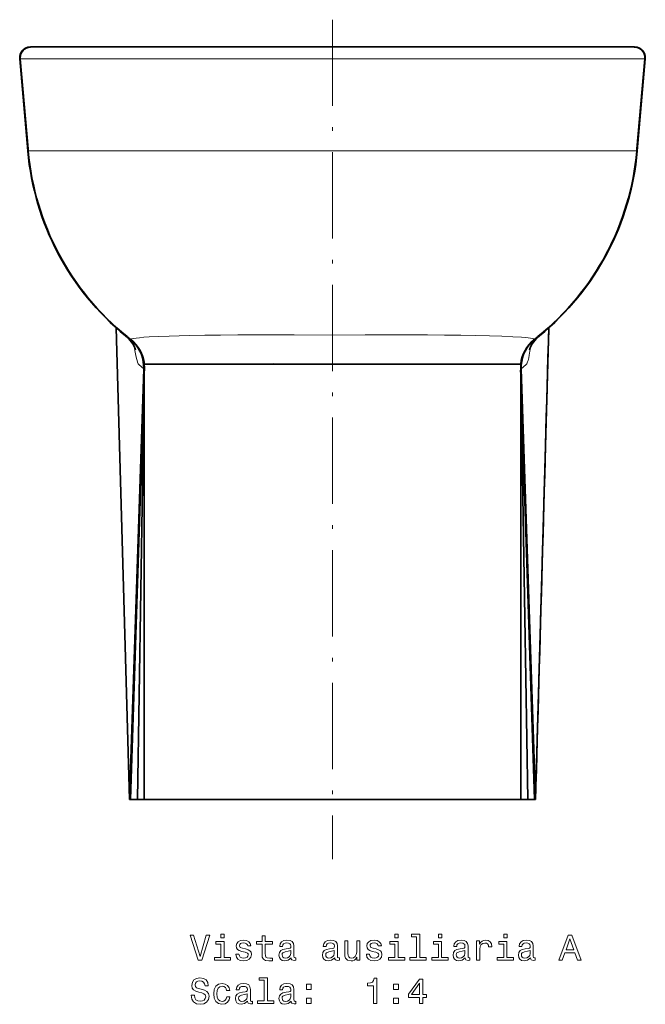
# Model space of a CAD drawing. Extents: x 60 to 391, y 34 to 275.
# Tile 1 of 3: x 60 to 147, y 138 to 275. Entities that reach past the tile are written whole.
import ezdxf

# ---------------------------------------------------------------- set-up
doc = ezdxf.new("R2010")
doc.units = 0
doc.linetypes.add('DASHDOT', pattern=[18.5, 12, -3, 0.5, -3])

msp = doc.modelspace()

# ---------------------------------------------------------------- linework, layer by layer
at = {"color": 7, "linetype": 'DASHDOT', "lineweight": 13}
msp.add_line((103.81, 275.19), (103.81, 158.12), dxfattribs=at)
at = {"color": 7, "lineweight": 35, "ltscale": 0.001368}
msp.add_line((61.66, 271.37), (61.61, 271.37), dxfattribs=at)
at = {"color": 7, "lineweight": 35, "ltscale": 0.000535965}
for p, q in [((61.68, 271.38), (61.66, 271.38)), ((60.17, 269.74), (60.19, 269.74)), ((147.43, 269.74), (147.45, 269.74))]:
    msp.add_line(p, q, dxfattribs=at)
at = {"color": 7, "lineweight": 35, "ltscale": 6.29425e-06}
msp.add_line((61.66, 271.38), (61.66, 271.38), dxfattribs=at)
at = {"color": 7, "lineweight": 35, "ltscale": 0.001232}
msp.add_line((61.66, 271.38), (61.71, 271.38), dxfattribs=at)
at = {"color": 7, "lineweight": 35, "ltscale": 0.000636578}
msp.add_line((61.73, 271.38), (61.7, 271.38), dxfattribs=at)
at = {"color": 7, "lineweight": 35}
for p, q in [((61.73, 271.38), (103.83, 271.38)), ((98.81, 271.38), (68.54, 271.38)), ((145.9, 271.38), (103.83, 271.38)), ((108.85, 271.38), (139.08, 271.38)), ((73.62, 232.23), (75.47, 166.42)), ((133.99, 232.23), (132.14, 166.42)), ((77.47, 226.52), (75.47, 166.42)), ((77.53, 225.28), (75.63, 166.42)), ((130.08, 225.65), (131.04, 166.42)), ((130.09, 225.28), (131.98, 166.42)), ((130.14, 226.52), (132.14, 166.42)), ((76.59, 166.42), (77.53, 224.84)), ((77.55, 166.42), (77.55, 221.29)), ((130.07, 166.42), (130.07, 221.29)), ((103.83, 166.42), (77.55, 166.42)), ((130.07, 166.42), (103.83, 166.42))]:
    msp.add_line(p, q, dxfattribs=at)
at = {"color": 7, "lineweight": 35, "ltscale": 0.001523}
msp.add_line((61.76, 271.38), (61.82, 271.38), dxfattribs=at)
at = {"color": 7, "lineweight": 35, "ltscale": 0.000204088}
msp.add_line((68.48, 271.38), (68.47, 271.38), dxfattribs=at)
at = {"color": 7, "lineweight": 35, "ltscale": 0.000249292}
msp.add_line((68.47, 271.38), (68.48, 271.38), dxfattribs=at)
at = {"color": 7, "lineweight": 35, "ltscale": 0.000441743}
msp.add_line((68.49, 271.38), (68.51, 271.38), dxfattribs=at)
at = {"color": 7, "lineweight": 35, "ltscale": 0.000181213}
msp.add_line((68.5, 271.38), (68.49, 271.38), dxfattribs=at)
at = {"color": 7, "lineweight": 35, "ltscale": 0.000311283}
for p, q in [((68.55, 271.38), (68.54, 271.38)), ((139.08, 271.38), (139.07, 271.38))]:
    msp.add_line(p, q, dxfattribs=at)
at = {"color": 7, "lineweight": 35, "ltscale": 0.00041771}
msp.add_line((139.11, 271.38), (139.12, 271.38), dxfattribs=at)
at = {"color": 7, "lineweight": 35, "ltscale": 0.000249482}
msp.add_line((139.14, 271.38), (139.13, 271.38), dxfattribs=at)
msp.add_line((139.14, 271.38), (139.13, 271.38), dxfattribs=at)
at = {"color": 7, "lineweight": 35, "ltscale": 0.001336}
msp.add_line((145.8, 271.38), (145.86, 271.38), dxfattribs=at)
at = {"color": 7, "lineweight": 35, "ltscale": 0.000407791}
msp.add_line((145.9, 271.38), (145.91, 271.38), dxfattribs=at)
at = {"color": 7, "lineweight": 35, "ltscale": 0.001017}
msp.add_line((145.95, 271.38), (145.91, 271.38), dxfattribs=at)
at = {"color": 7, "lineweight": 35, "ltscale": 0.000937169}
msp.add_line((146.01, 271.37), (145.97, 271.37), dxfattribs=at)
at = {"color": 7, "lineweight": 35, "ltscale": 0.322688}
for p, q in [((61.29, 256.89), (60.17, 269.74)), ((61.29, 256.89), (60.17, 269.74)), ((60.19, 269.74), (61.32, 256.89)), ((146.29, 256.89), (147.42, 269.74)), ((147.45, 269.74), (146.32, 256.89)), ((146.32, 256.89), (147.45, 269.74))]:
    msp.add_line(p, q, dxfattribs=at)
at = {"color": 7, "lineweight": 35, "ltscale": 0.000171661}
msp.add_line((60.19, 269.74), (60.19, 269.74), dxfattribs=at)
at = {"color": 7, "lineweight": 13, "ltscale": 0.000133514}
msp.add_line((60.19, 269.74), (60.2, 269.74), dxfattribs=at)
at = {"color": 7, "lineweight": 13, "ltscale": 0.001465}
for p, q in [((60.2, 269.75), (60.21, 269.81)), ((60.22, 269.69), (60.23, 269.74))]:
    msp.add_line(p, q, dxfattribs=at)
at = {"color": 7, "lineweight": 35, "ltscale": 0.002918}
for p, q in [((60.21, 269.63), (60.2, 269.75)), ((147.41, 269.75), (147.4, 269.63))]:
    msp.add_line(p, q, dxfattribs=at)
at = {"color": 7, "lineweight": 13, "ltscale": 0.001467}
msp.add_line((60.23, 269.87), (60.21, 269.81), dxfattribs=at)
at = {"color": 7, "lineweight": 13, "ltscale": 0.00147}
msp.add_line((60.21, 269.63), (60.22, 269.69), dxfattribs=at)
at = {"color": 7, "lineweight": 35, "ltscale": 0.319255}
for p, q in [((61.32, 256.91), (60.21, 269.63)), ((147.4, 269.63), (146.29, 256.91))]:
    msp.add_line(p, q, dxfattribs=at)
at = {"color": 7, "lineweight": 13}
for p, q in [((60.23, 269.74), (103.84, 269.74)), ((147.39, 269.74), (103.84, 269.74)), ((103.83, 256.89), (61.36, 256.89)), ((146.27, 256.89), (103.83, 256.89))]:
    msp.add_line(p, q, dxfattribs=at)
at = {"color": 7, "lineweight": 35, "ltscale": 0.315598}
for p, q in [((61.33, 257.17), (60.23, 269.74)), ((146.29, 257.17), (147.39, 269.74))]:
    msp.add_line(p, q, dxfattribs=at)
at = {"color": 7, "lineweight": 35, "ltscale": 0.001469}
msp.add_line((147.39, 269.74), (147.4, 269.69), dxfattribs=at)
at = {"color": 7, "lineweight": 35, "ltscale": 0.001461}
msp.add_line((147.4, 269.87), (147.4, 269.81), dxfattribs=at)
at = {"color": 7, "lineweight": 13, "ltscale": 0.001427}
msp.add_line((147.4, 269.81), (147.41, 269.75), dxfattribs=at)
at = {"color": 7, "lineweight": 13, "ltscale": 0.001431}
msp.add_line((147.4, 269.69), (147.4, 269.63), dxfattribs=at)
at = {"color": 7, "lineweight": 13, "ltscale": 0.000138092}
msp.add_line((147.41, 269.74), (147.42, 269.74), dxfattribs=at)
at = {"color": 7, "lineweight": 35, "ltscale": 0.000167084}
for p, q in [((147.42, 269.74), (147.43, 269.74)), ((146.3, 256.89), (146.29, 256.89))]:
    msp.add_line(p, q, dxfattribs=at)
at = {"color": 7, "lineweight": 13, "ltscale": 0.0005373}
msp.add_line((61.29, 256.89), (61.31, 256.89), dxfattribs=at)
at = {"color": 7, "lineweight": 35, "ltscale": 0.00053606}
msp.add_line((61.31, 256.89), (61.29, 256.89), dxfattribs=at)
at = {"color": 7, "lineweight": 35, "ltscale": 0.000171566}
msp.add_line((61.32, 256.89), (61.31, 256.89), dxfattribs=at)
at = {"color": 7, "lineweight": 35, "ltscale": 0.006664}
for p, q in [((61.31, 256.89), (61.34, 256.62)), ((146.28, 256.62), (146.3, 256.89))]:
    msp.add_line(p, q, dxfattribs=at)
at = {"color": 7, "lineweight": 13, "ltscale": 0.003279}
msp.add_line((61.32, 257.04), (61.32, 256.91), dxfattribs=at)
at = {"color": 7, "lineweight": 35, "ltscale": 0.007092}
for p, q in [((61.36, 256.89), (61.33, 257.17)), ((146.27, 256.89), (146.29, 257.17))]:
    msp.add_line(p, q, dxfattribs=at)
at = {"color": 7, "lineweight": 13, "ltscale": 0.003293}
msp.add_line((61.35, 256.75), (61.36, 256.89), dxfattribs=at)
at = {"color": 7, "lineweight": 13, "ltscale": 0.003375}
msp.add_line((146.27, 256.89), (146.26, 256.75), dxfattribs=at)
at = {"color": 7, "lineweight": 13, "ltscale": 0.003195}
msp.add_line((146.29, 256.91), (146.29, 257.04), dxfattribs=at)
at = {"color": 7, "lineweight": 35, "ltscale": 0.000536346}
msp.add_line((146.32, 256.89), (146.3, 256.89), dxfattribs=at)
at = {"color": 7, "lineweight": 13, "ltscale": 0.000537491}
msp.add_line((146.3, 256.89), (146.32, 256.89), dxfattribs=at)
at = {"color": 7, "lineweight": 35, "ltscale": 3.67881e-05}
msp.add_line((74.93, 231.11), (74.93, 231.11), dxfattribs=at)
at = {"color": 7, "lineweight": 35, "ltscale": 4.01541e-05}
msp.add_line((132.69, 231.11), (132.69, 231.11), dxfattribs=at)
at = {"color": 7, "lineweight": 35, "ltscale": 0.001371}
msp.add_line((75.61, 230.6), (75.56, 230.63), dxfattribs=at)
at = {"color": 7, "lineweight": 13, "ltscale": 0.004992}
msp.add_line((76.01, 230.25), (75.86, 230.39), dxfattribs=at)
at = {"color": 7, "lineweight": 35, "ltscale": 0.002503}
msp.add_line((76.08, 230.18), (76.01, 230.25), dxfattribs=at)
at = {"color": 7, "lineweight": 35, "ltscale": 0.001376}
msp.add_line((76.16, 230.06), (76.15, 230.11), dxfattribs=at)
at = {"color": 7, "lineweight": 13, "ltscale": 0.004864}
msp.add_line((131.61, 230.25), (131.75, 230.38), dxfattribs=at)
at = {"color": 7, "lineweight": 35, "ltscale": 6.20812e-05}
msp.add_line((131.82, 230.44), (131.82, 230.44), dxfattribs=at)
at = {"color": 7, "lineweight": 35, "ltscale": 0.001369}
msp.add_line((132.01, 230.59), (132.06, 230.62), dxfattribs=at)
at = {"color": 7, "lineweight": 35, "ltscale": 0.109015}
msp.add_line((77.55, 227.16), (81.91, 227.16), dxfattribs=at)
at = {"color": 7, "lineweight": 35, "ltscale": 0.00736}
msp.add_line((77.55, 226.86), (77.55, 227.16), dxfattribs=at)
at = {"color": 7, "lineweight": 35, "ltscale": 0.139297}
msp.add_line((77.55, 221.29), (77.55, 226.86), dxfattribs=at)
at = {"color": 7, "lineweight": 35, "ltscale": 0.150668}
msp.add_line((81.91, 227.16), (87.94, 227.16), dxfattribs=at)
at = {"color": 7, "lineweight": 35, "ltscale": 0.397176}
msp.add_line((103.83, 227.16), (87.94, 227.16), dxfattribs=at)
at = {"color": 7, "lineweight": 35, "ltscale": 0.397027}
msp.add_line((119.71, 227.16), (103.83, 227.16), dxfattribs=at)
at = {"color": 7, "lineweight": 35, "ltscale": 0.150484}
msp.add_line((119.71, 227.16), (125.72, 227.16), dxfattribs=at)
at = {"color": 7, "lineweight": 35, "ltscale": 0.108556}
msp.add_line((130.07, 227.16), (125.73, 227.16), dxfattribs=at)
at = {"color": 7, "lineweight": 35, "ltscale": 0.021286}
msp.add_line((130.07, 226.3), (130.07, 227.16), dxfattribs=at)
at = {"color": 7, "lineweight": 35, "ltscale": 0.00695}
msp.add_line((77.54, 225.93), (77.55, 226.21), dxfattribs=at)
at = {"color": 7, "lineweight": 35, "ltscale": 0.12537}
msp.add_line((130.07, 221.29), (130.07, 226.3), dxfattribs=at)
at = {"color": 7, "lineweight": 13, "ltscale": 0.054483}
msp.add_line((76.28, 190.87), (76.34, 188.69), dxfattribs=at)
at = {"color": 7, "lineweight": 13, "ltscale": 0.054484}
msp.add_line((131.33, 190.86), (131.27, 188.69), dxfattribs=at)
at = {"color": 7, "lineweight": 35, "ltscale": 0.003931}
for p, q in [((75.47, 166.42), (75.63, 166.42)), ((131.98, 166.42), (132.14, 166.42))]:
    msp.add_line(p, q, dxfattribs=at)
at = {"color": 7, "lineweight": 35, "ltscale": 0.023913}
msp.add_line((76.59, 166.42), (75.63, 166.42), dxfattribs=at)
at = {"color": 7, "lineweight": 35, "ltscale": 0.024141}
msp.add_line((77.55, 166.42), (76.59, 166.42), dxfattribs=at)
at = {"color": 7, "lineweight": 35, "ltscale": 0.024315}
msp.add_line((131.04, 166.42), (130.07, 166.42), dxfattribs=at)
at = {"color": 7, "lineweight": 35, "ltscale": 0.023516}
msp.add_line((131.98, 166.42), (131.04, 166.42), dxfattribs=at)
at = {"color": 7, "lineweight": 35}
for points in [[(74.93, 231.11), (75.32, 230.8), (75.56, 230.62)], [(74.93, 231.11), (75.23, 230.83), (75.38, 230.69), (75.59, 230.46), (75.77, 230.22), (75.93, 229.98), (76.08, 229.73), (76.18, 229.54), (76.26, 229.34), (76.33, 229.13)], [(132.69, 231.11), (132.38, 230.83), (132.23, 230.69), (132.03, 230.46), (131.84, 230.22), (131.68, 229.98), (131.53, 229.73), (131.44, 229.54), (131.35, 229.34), (131.28, 229.13)], [(132.06, 230.62), (132.29, 230.8), (132.69, 231.11)]]:
    msp.add_lwpolyline(points, dxfattribs=at)
at = {"color": 7, "lineweight": 13}
for points in [[(75.65, 230.6), (75.66, 230.61), (75.69, 230.63), (75.74, 230.66), (75.86, 230.69), (76.03, 230.73), (76.39, 230.79), (76.87, 230.84), (77.5, 230.89), (78.24, 230.94), (79.53, 231.01), (81, 231.06), (82.4, 231.1), (83.89, 231.14), (85.98, 231.18), (88.19, 231.21), (90.59, 231.23), (93.06, 231.24), (95.74, 231.25), (98.46, 231.24), (103.83, 231.19)], [(131.97, 230.6), (131.96, 230.61), (131.92, 230.64), (131.83, 230.68), (131.71, 230.71), (131.45, 230.76), (131.11, 230.8), (130.68, 230.85), (130.18, 230.89), (128.95, 230.97), (127.45, 231.03), (125.71, 231.09), (123.8, 231.14), (121.72, 231.18), (119.45, 231.21), (117.08, 231.23), (112.8, 231.25), (108.35, 231.23), (103.83, 231.19)], [(76.76, 227.13), (76.71, 227.2), (76.65, 227.29), (76.6, 227.42), (76.53, 227.65), (76.45, 227.94), (76.36, 228.34), (76.28, 228.8), (76.15, 229.59)], [(131.46, 229.59), (131.36, 228.97), (131.27, 228.42), (131.18, 228.01), (131.09, 227.67), (131.03, 227.47), (130.97, 227.32), (130.91, 227.2), (130.86, 227.13)], [(77.47, 226.52), (77.2, 226.75), (76.76, 227.13)], [(103.83, 227.16), (99.7, 227.2), (95.62, 227.22), (91.68, 227.2), (87.94, 227.16)], [(103.83, 227.16), (107.21, 227.2), (110.57, 227.21), (113.73, 227.21), (116.79, 227.2), (119.71, 227.16)], [(130.86, 227.13), (130.41, 226.75), (130.14, 226.52)]]:
    msp.add_lwpolyline(points, dxfattribs=at)
for points in [[(86.2, 147.52), (85.32, 144.54), (84.42, 147.52), (83.94, 147.52), (85.07, 144.02), (85.58, 144.02), (86.68, 147.52)], [(88.69, 147.64), (88.22, 147.64), (88.22, 147.14), (88.69, 147.14)], [(93.98, 146.26), (93.98, 144.9), (94.01, 144.46), (94.16, 144.16), (94.44, 143.98), (94.92, 143.92), (95.44, 143.95), (95.44, 144.33), (95.06, 144.3), (94.71, 144.34), (94.52, 144.47), (94.44, 144.68), (94.43, 144.98), (94.43, 146.26), (95.44, 146.26), (95.44, 146.64), (94.43, 146.64), (94.43, 147.43), (93.98, 147.43), (93.98, 146.64), (93.22, 146.64), (93.22, 146.26)], [(112.98, 147.64), (112.51, 147.64), (112.51, 147.14), (112.98, 147.14)], [(115.52, 147.27), (115.52, 144.39), (114.61, 144.39), (114.61, 144.02), (116.88, 144.02), (116.88, 144.39), (115.97, 144.39), (115.97, 147.64), (114.83, 147.64), (114.83, 147.27)], [(119.05, 147.64), (118.58, 147.64), (118.58, 147.14), (119.05, 147.14)], [(128.16, 147.64), (127.69, 147.64), (127.69, 147.14), (128.16, 147.14)], [(135.4, 144.02), (135.87, 144.02), (136.24, 145.05), (137.63, 145.05), (138, 144.02), (138.48, 144.02), (137.19, 147.52), (136.68, 147.52)], [(136.4, 145.48), (136.94, 147.02), (137.48, 145.48)], [(88.67, 144.39), (88.67, 146.64), (87.53, 146.64), (87.53, 146.26), (88.23, 146.26), (88.23, 144.39), (87.32, 144.39), (87.32, 144.02), (89.59, 144.02), (89.59, 144.39)], [(91.68, 145.6), (91.25, 145.7), (90.93, 145.81), (90.83, 146.05), (90.86, 146.22), (90.96, 146.34), (91.13, 146.41), (91.38, 146.44), (91.62, 146.41), (91.81, 146.32), (91.93, 146.19), (91.98, 146.01), (92.41, 146.01), (92.41, 146.02), (92.33, 146.34), (92.13, 146.6), (91.81, 146.76), (91.38, 146.82), (90.95, 146.76), (90.64, 146.6), (90.44, 146.35), (90.38, 146.04), (90.43, 145.73), (90.57, 145.52), (90.8, 145.37), (91.14, 145.26), (91.63, 145.14), (91.94, 145.02), (92.02, 144.92), (92.05, 144.77), (92, 144.58), (91.88, 144.44), (91.68, 144.35), (91.42, 144.32), (91.14, 144.35), (90.94, 144.45), (90.81, 144.62), (90.75, 144.86), (90.32, 144.86), (90.39, 144.46), (90.6, 144.17), (90.93, 143.99), (91.38, 143.92), (91.86, 143.99), (92.2, 144.17), (92.42, 144.45), (92.49, 144.82), (92.44, 145.13), (92.28, 145.35), (92.02, 145.49)], [(98.03, 144.37), (98.03, 144.36), (98.06, 144.19), (98.13, 144.06), (98.45, 143.97), (98.7, 144.01), (98.7, 144.35), (98.59, 144.34), (98.45, 144.4), (98.43, 144.6), (98.43, 146.01), (98.37, 146.36), (98.19, 146.62), (97.88, 146.77), (97.45, 146.82), (97.03, 146.76), (96.71, 146.59), (96.52, 146.32), (96.45, 145.97), (96.45, 145.94), (96.85, 145.94), (96.88, 146.15), (96.99, 146.3), (97.18, 146.39), (97.43, 146.43), (97.68, 146.4), (97.86, 146.33), (97.96, 146.2), (98, 146.02), (97.98, 145.8), (97.9, 145.7), (97.7, 145.65), (97.32, 145.61), (96.88, 145.52), (96.58, 145.36), (96.39, 145.1), (96.34, 144.73), (96.39, 144.4), (96.55, 144.15), (96.8, 143.99), (97.15, 143.94), (97.62, 144.04)], [(104.11, 144.37), (104.11, 144.36), (104.13, 144.19), (104.21, 144.06), (104.52, 143.97), (104.77, 144.01), (104.77, 144.35), (104.67, 144.34), (104.52, 144.4), (104.5, 144.6), (104.5, 146.01), (104.44, 146.36), (104.26, 146.62), (103.95, 146.77), (103.52, 146.82), (103.1, 146.76), (102.78, 146.59), (102.59, 146.32), (102.52, 145.97), (102.52, 145.94), (102.92, 145.94), (102.96, 146.15), (103.07, 146.3), (103.25, 146.39), (103.51, 146.43), (103.75, 146.4), (103.93, 146.33), (104.04, 146.2), (104.07, 146.02), (104.05, 145.8), (103.97, 145.7), (103.77, 145.65), (103.39, 145.61), (102.96, 145.52), (102.65, 145.36), (102.47, 145.1), (102.41, 144.73), (102.46, 144.4), (102.62, 144.15), (102.87, 143.99), (103.22, 143.94), (103.69, 144.04)], [(107.62, 146.73), (107.18, 146.73), (107.18, 145.16), (107.13, 144.8), (106.98, 144.54), (106.75, 144.38), (106.46, 144.33), (106.22, 144.37), (106.07, 144.49), (105.98, 144.69), (105.96, 144.99), (105.96, 146.73), (105.52, 146.73), (105.52, 144.95), (105.53, 144.59), (105.63, 144.29), (105.92, 144.02), (106.39, 143.92), (106.64, 143.96), (106.86, 144.05), (107.05, 144.21), (107.2, 144.43), (107.2, 144.02), (107.62, 144.02)], [(109.9, 145.6), (109.47, 145.7), (109.15, 145.81), (109.04, 146.05), (109.07, 146.22), (109.18, 146.34), (109.35, 146.41), (109.6, 146.44), (109.83, 146.41), (110.02, 146.32), (110.14, 146.19), (110.19, 146.01), (110.63, 146.01), (110.63, 146.02), (110.55, 146.34), (110.34, 146.6), (110.02, 146.76), (109.6, 146.82), (109.17, 146.76), (108.86, 146.6), (108.66, 146.35), (108.6, 146.04), (108.64, 145.73), (108.79, 145.52), (109.02, 145.37), (109.36, 145.26), (109.85, 145.14), (110.15, 145.02), (110.23, 144.92), (110.26, 144.77), (110.22, 144.58), (110.1, 144.44), (109.9, 144.35), (109.64, 144.32), (109.36, 144.35), (109.16, 144.45), (109.02, 144.62), (108.97, 144.86), (108.54, 144.86), (108.61, 144.46), (108.82, 144.17), (109.14, 143.99), (109.6, 143.92), (110.07, 143.99), (110.42, 144.17), (110.63, 144.45), (110.71, 144.82), (110.65, 145.13), (110.5, 145.35), (110.24, 145.49)], [(112.96, 144.39), (112.96, 146.64), (111.82, 146.64), (111.82, 146.26), (112.52, 146.26), (112.52, 144.39), (111.61, 144.39), (111.61, 144.02), (113.88, 144.02), (113.88, 144.39)], [(119.03, 144.39), (119.03, 146.64), (117.89, 146.64), (117.89, 146.26), (118.59, 146.26), (118.59, 144.39), (117.68, 144.39), (117.68, 144.02), (119.95, 144.02), (119.95, 144.39)], [(122.32, 144.37), (122.32, 144.36), (122.35, 144.19), (122.42, 144.06), (122.74, 143.97), (122.99, 144.01), (122.99, 144.35), (122.88, 144.34), (122.74, 144.4), (122.72, 144.6), (122.72, 146.01), (122.65, 146.36), (122.48, 146.62), (122.17, 146.77), (121.74, 146.82), (121.31, 146.76), (121, 146.59), (120.8, 146.32), (120.74, 145.97), (120.74, 145.94), (121.14, 145.94), (121.17, 146.15), (121.28, 146.3), (121.46, 146.39), (121.72, 146.43), (121.97, 146.4), (122.15, 146.33), (122.25, 146.2), (122.29, 146.02), (122.27, 145.8), (122.19, 145.7), (121.98, 145.65), (121.61, 145.61), (121.17, 145.52), (120.86, 145.36), (120.68, 145.1), (120.63, 144.73), (120.68, 144.4), (120.83, 144.15), (121.09, 143.99), (121.43, 143.94), (121.9, 144.04)], [(123.92, 144.02), (124.36, 144.02), (124.36, 145.57), (124.4, 145.94), (124.54, 146.21), (124.76, 146.37), (125.06, 146.42), (125.28, 146.39), (125.45, 146.29), (125.55, 146.12), (125.58, 145.88), (126.03, 145.88), (125.97, 146.29), (125.81, 146.59), (125.53, 146.76), (125.15, 146.82), (124.89, 146.78), (124.67, 146.68), (124.48, 146.51), (124.32, 146.28), (124.32, 146.73), (123.92, 146.73)], [(128.14, 144.39), (128.14, 146.64), (127, 146.64), (127, 146.26), (127.7, 146.26), (127.7, 144.39), (126.79, 144.39), (126.79, 144.02), (129.06, 144.02), (129.06, 144.39)], [(131.43, 144.37), (131.43, 144.36), (131.46, 144.19), (131.53, 144.06), (131.85, 143.97), (132.1, 144.01), (132.1, 144.35), (131.99, 144.34), (131.85, 144.4), (131.82, 144.6), (131.82, 146.01), (131.76, 146.36), (131.59, 146.62), (131.28, 146.77), (130.84, 146.82), (130.42, 146.76), (130.11, 146.59), (129.91, 146.32), (129.85, 145.97), (129.85, 145.94), (130.24, 145.94), (130.28, 146.15), (130.39, 146.3), (130.57, 146.39), (130.83, 146.43), (131.08, 146.4), (131.25, 146.33), (131.36, 146.2), (131.39, 146.02), (131.37, 145.8), (131.29, 145.7), (131.09, 145.65), (130.71, 145.61), (130.28, 145.52), (129.97, 145.36), (129.79, 145.1), (129.74, 144.73), (129.79, 144.4), (129.94, 144.15), (130.19, 143.99), (130.54, 143.94), (131.01, 144.04)], [(97.98, 144.97), (97.92, 144.7), (97.76, 144.5), (97.52, 144.37), (97.22, 144.33), (97.03, 144.35), (96.89, 144.43), (96.81, 144.57), (96.78, 144.77), (96.8, 144.95), (96.88, 145.07), (97.21, 145.21), (97.62, 145.27), (97.98, 145.4)], [(104.06, 144.97), (103.99, 144.7), (103.83, 144.5), (103.59, 144.37), (103.29, 144.33), (103.1, 144.35), (102.97, 144.43), (102.88, 144.57), (102.86, 144.77), (102.88, 144.95), (102.96, 145.07), (103.28, 145.21), (103.69, 145.27), (104.06, 145.4)], [(122.27, 144.97), (122.21, 144.7), (122.05, 144.5), (121.81, 144.37), (121.51, 144.33), (121.32, 144.35), (121.18, 144.43), (121.1, 144.57), (121.07, 144.77), (121.09, 144.95), (121.17, 145.07), (121.49, 145.21), (121.9, 145.27), (122.27, 145.4)], [(131.38, 144.97), (131.32, 144.7), (131.16, 144.5), (130.92, 144.37), (130.62, 144.33), (130.43, 144.35), (130.29, 144.43), (130.2, 144.57), (130.18, 144.77), (130.2, 144.95), (130.28, 145.07), (130.6, 145.21), (131.01, 145.27), (131.38, 145.4)], [(84.53, 139.13), (84.07, 139.13), (84.17, 138.59), (84.42, 138.2), (84.81, 137.96), (85.33, 137.88), (85.85, 137.96), (86.24, 138.18), (86.49, 138.53), (86.58, 138.99), (86.5, 139.4), (86.29, 139.67), (85.95, 139.84), (85.49, 139.97), (85.1, 140.07), (84.84, 140.18), (84.69, 140.34), (84.65, 140.59), (84.69, 140.82), (84.83, 140.99), (85.03, 141.11), (85.3, 141.15), (85.59, 141.1), (85.81, 140.96), (85.96, 140.74), (86.03, 140.43), (86.48, 140.43), (86.48, 140.44), (86.4, 140.91), (86.17, 141.27), (85.79, 141.49), (85.29, 141.56), (84.84, 141.49), (84.48, 141.28), (84.26, 140.95), (84.17, 140.52), (84.24, 140.15), (84.43, 139.89), (84.73, 139.72), (85.15, 139.59), (85.56, 139.47), (85.86, 139.36), (86.05, 139.2), (86.12, 138.94), (86.06, 138.67), (85.9, 138.47), (85.66, 138.34), (85.36, 138.3), (85.01, 138.36), (84.75, 138.52), (84.58, 138.78)], [(94.27, 141.22), (94.27, 138.35), (93.36, 138.35), (93.36, 137.97), (95.62, 137.97), (95.62, 138.35), (94.72, 138.35), (94.72, 141.59), (93.58, 141.59), (93.58, 141.22)], [(109.52, 137.97), (109.98, 137.97), (109.98, 141.5), (109.64, 141.5), (109.55, 141.19), (109.37, 140.98), (109.09, 140.86), (108.71, 140.82), (108.71, 140.46), (109.52, 140.46)], [(89.04, 139.78), (89.48, 139.78), (89.39, 140.19), (89.17, 140.5), (88.83, 140.7), (88.4, 140.78), (87.91, 140.68), (87.54, 140.39), (87.31, 139.93), (87.23, 139.32), (87.31, 138.71), (87.53, 138.25), (87.89, 137.97), (88.38, 137.88), (88.81, 137.95), (89.15, 138.16), (89.38, 138.5), (89.49, 138.94), (89.06, 138.94), (88.99, 138.66), (88.84, 138.45), (88.64, 138.32), (88.4, 138.27), (88.09, 138.34), (87.87, 138.54), (87.73, 138.87), (87.69, 139.33), (87.73, 139.79), (87.87, 140.12), (88.1, 140.32), (88.4, 140.39), (88.66, 140.34), (88.86, 140.23), (88.99, 140.03)], [(91.96, 138.33), (91.96, 138.31), (91.99, 138.14), (92.06, 138.02), (92.38, 137.92), (92.63, 137.96), (92.63, 138.3), (92.52, 138.29), (92.38, 138.36), (92.36, 138.56), (92.36, 139.96), (92.29, 140.32), (92.12, 140.57), (91.81, 140.72), (91.38, 140.78), (90.95, 140.72), (90.64, 140.54), (90.44, 140.28), (90.38, 139.92), (90.38, 139.89), (90.78, 139.89), (90.81, 140.11), (90.92, 140.26), (91.1, 140.35), (91.36, 140.38), (91.61, 140.36), (91.79, 140.28), (91.89, 140.15), (91.93, 139.97), (91.91, 139.76), (91.83, 139.65), (91.62, 139.6), (91.25, 139.56), (90.81, 139.47), (90.5, 139.31), (90.32, 139.06), (90.27, 138.68), (90.32, 138.35), (90.47, 138.1), (90.73, 137.95), (91.07, 137.89), (91.54, 138)], [(98.03, 138.33), (98.03, 138.31), (98.06, 138.14), (98.13, 138.02), (98.45, 137.92), (98.7, 137.96), (98.7, 138.3), (98.59, 138.29), (98.45, 138.36), (98.43, 138.56), (98.43, 139.96), (98.37, 140.32), (98.19, 140.57), (97.88, 140.72), (97.45, 140.78), (97.03, 140.72), (96.71, 140.54), (96.52, 140.28), (96.45, 139.92), (96.45, 139.89), (96.85, 139.89), (96.88, 140.11), (96.99, 140.26), (97.18, 140.35), (97.43, 140.38), (97.68, 140.36), (97.86, 140.28), (97.96, 140.15), (98, 139.97), (97.98, 139.76), (97.9, 139.65), (97.7, 139.6), (97.32, 139.56), (96.88, 139.47), (96.58, 139.31), (96.39, 139.06), (96.34, 138.68), (96.39, 138.35), (96.55, 138.1), (96.8, 137.95), (97.15, 137.89), (97.62, 138)], [(100.16, 139.93), (100.85, 139.93), (100.85, 140.68), (100.16, 140.68)], [(112.3, 139.93), (113, 139.93), (113, 140.68), (112.3, 140.68)], [(115.96, 137.97), (116.42, 137.97), (116.42, 138.84), (116.92, 138.84), (116.92, 139.24), (116.42, 139.24), (116.42, 141.4), (115.96, 141.4), (114.42, 139.28), (114.42, 138.84), (115.96, 138.84)], [(114.85, 139.24), (115.96, 140.81), (115.96, 139.24)], [(91.91, 138.92), (91.85, 138.66), (91.69, 138.46), (91.45, 138.33), (91.15, 138.28), (90.96, 138.3), (90.82, 138.39), (90.74, 138.53), (90.71, 138.72), (90.73, 138.9), (90.81, 139.03), (91.13, 139.17), (91.54, 139.23), (91.91, 139.35)], [(97.98, 138.92), (97.92, 138.66), (97.76, 138.46), (97.52, 138.33), (97.22, 138.28), (97.03, 138.3), (96.89, 138.39), (96.81, 138.53), (96.78, 138.72), (96.8, 138.9), (96.88, 139.03), (97.21, 139.17), (97.62, 139.23), (97.98, 139.35)], [(100.16, 137.97), (100.85, 137.97), (100.85, 138.72), (100.16, 138.72)], [(112.3, 137.97), (113, 137.97), (113, 138.72), (112.3, 138.72)]]:
    msp.add_lwpolyline(points, close=True, dxfattribs=at)
at = {"color": 7, "lineweight": 35}
for centre, radius, start, end in [((61.66, 269.88), 1.5, 90.0046, 184.9954), ((61.66, 269.88), 1.5, 90.0138, 184.9951), ((61.68, 269.88), 1.5, 92.8373, 184.6684), ((61.73, 269.87), 1.5, 93.7739, 180.243), ((61.68, 269.87), 1.5, 89.9996, 92.8237), ((61.73, 269.87), 1.51, 89.9993, 93.777), ((145.9, 269.87), 1.5, 359.7545, 90.0181), ((145.91, 269.75), 1.62, 86.7019, 89.3202), ((145.95, 269.88), 1.5, 355.0046, 89.9954), ((145.95, 269.88), 1.5, 355.0049, 89.9951), ((145.91, 269.88), 1.5, 357.5141, 86.3786), ((145.93, 269.88), 1.5, 355.3319, 87.1624), ((61.73, 269.88), 1.5, 180.281, 185.0042), ((145.9, 269.88), 1.5, 354.9972, 359.7298), ((144.55, 269.94), 2.86, 354.9988, 357.4955), ((98.65, 260.15), 37.5, 185.0001, 230.7592), ((98.65, 260.15), 37.5, 185.0001, 230.757), ((98.69, 260.16), 37.48, 185.0044, 231.1111), ((108.93, 260.16), 37.48, 308.8889, 354.9956), ((108.97, 260.15), 37.5, 309.2408, 354.9999), ((108.97, 260.15), 37.5, 309.243, 354.9999), ((98.68, 260.15), 37.5, 185.4059, 231.9385), ((108.94, 260.15), 37.5, 308.0488, 354.5926), ((-261778.38, 7575.13), 262015.28, 358.3796966, 358.394093), ((98.65, 260.1), 37.41, 231.1088, 232.065), ((108.97, 260.1), 37.41, 307.935, 308.8912), ((72.47, 226.69), 5, 48.5096, 51.3241), ((72.58, 226.65), 5, 5.8048, 52.0511), ((71.25, 225.23), 6.92, 46.5377, 48.9172), ((72.48, 226.69), 5, 44.1092, 48.5096), ((72.58, 226.63), 4.98, 3.2714, 46.5165), ((72.47, 226.69), 5, 358.1003, 44.1091), ((135.05, 226.65), 5, 127.9442, 174.1985), ((135.04, 226.63), 4.98, 133.484, 175.3585), ((135.14, 226.69), 5, 136.0608, 181.8997), ((136.35, 225.24), 6.9, 131.4789, 133.4646), ((135.37, 226.29), 5.46, 127.9781, 130.5603), ((36.85, 226.86), 40.71, 359.0764, 359.9994), ((135.03, 226.64), 4.98, 173.0047, 175.2429), ((37.66, 226.58), 39.89, 358.1424, 359.071), ((170.39, 226.31), 40.33, 180.0043, 180.9419), ((169.89, 226.57), 39.82, 181.1386, 181.8582)]:
    msp.add_arc(centre, radius, start, end, dxfattribs=at)
at = {"color": 7, "lineweight": 13}
for centre, radius, start, end in [((-131646.98, 3893.92), 131831.84, 358.3797633, 358.408373), ((75.12, 231.33), 0.288, 207.8673, 227.883), ((93.99, 252.3), 28.44, 229.135, 229.7309), ((113.62, 252.3), 28.45, 310.2691, 310.8547), ((132.53, 231.3), 0.248, 311.1602, 328.2763), ((96.26, 251.18), 29.13, 224.9595, 225.5423), ((110.67, 252.77), 30.75, 313.2771, 313.8507)]:
    msp.add_arc(centre, radius, start, end, dxfattribs=at)

doc.saveas('drawing.dxf')
